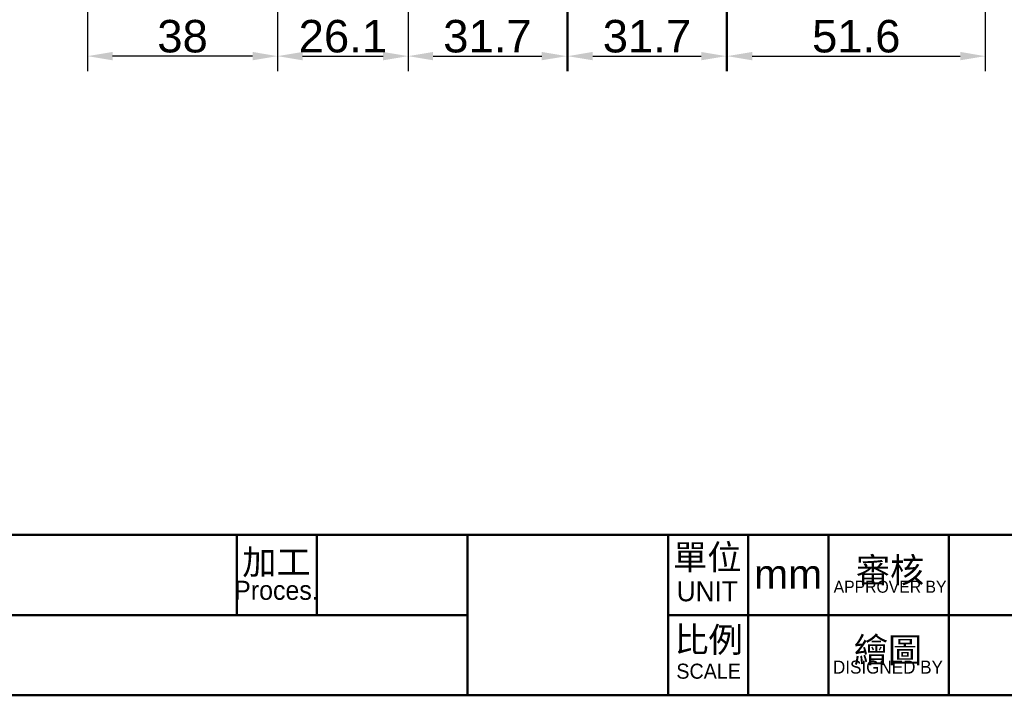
# Model space of a CAD drawing. Header units: millimetres. Extents: x 3106 to 3678, y 771 to 1172.
# Tile 2 of 5: x 3297 to 3494, y 771 to 906. Entities that reach past the tile are written whole.
import ezdxf

# ---------------------------------------------------------------- set-up
doc = ezdxf.new("R2010")
doc.units = ezdxf.units.MM
doc.layers.add('圖框', color=7, linetype='Continuous', lineweight=50)
doc.layers.add('標註2', color=3, linetype='Continuous', lineweight=13)
doc.styles.get("Standard").update_dxf_attribs({"font": 'arial.ttf'})
doc.styles.add('預設-ISO', font='arial.ttf')
doc.dimstyles.new('yuetai', dxfattribs={"dimtxt": 6.5, "dimasz": 5, "dimexe": 3, "dimexo": 3, "dimtad": 1, "dimdsep": 46, "dimtxsty": 'Standard', "dimcen": 0, "dimadec": 0, "dimazin": 0, "dimtfac": 1, "dimtmove": 0, "dimatfit": 3, "dimfxl": 1, "dimarcsym": 0})

# ---------------------------------------------------------------- blocks, each defined once
blk = doc.blocks.new('標題欄框 下標註')
at = {"layer": '圖框'}
for p, q in [((119.283, 89.91), (119.283, 81.91)), ((127.283, 89.91), (127.283, 81.91)), ((142.283, 89.91), (142.283, 73.91)), ((162.283, 89.91), (162.283, 73.91)), ((170.283, 89.91), (170.283, 73.91)), ((178.283, 89.91), (178.283, 73.91)), ((190.283, 89.91), (190.283, 73.91)), ((77.283, 81.91), (142.283, 81.91)), ((162.283, 81.91), (287.283, 81.91))]:
    blk.add_line(p, q, dxfattribs=at)
for points in [[(2.283, 89.91), (287.283, 89.91), (287.283, 273.91), (2.283, 273.91)], [(287.283, 89.91), (2.283, 89.91), (2.283, 73.91), (287.283, 73.91)]]:
    blk.add_lwpolyline(points, close=True, dxfattribs=at)
at = {"layer": '圖框', "color": 7, "char_height": 3.5, "attachment_point": 5, "style": '預設-ISO'}
for s, insert, width, line_spacing_factor in [('{\\fPMingLiU|b0|i0|c136|p18;\\H0.71429x;加工\\P\\fPMingLiU|b0|i0|c0|p18;\\H0.76x;Proces.}', (123.247, 85.936), 7.88691, 0.74878), ('\\f新細明體|b0|i0;\\H2.5000;單位\\P\\f新細明體|b0|i0;\\H2.0000;UNIT', (166.199, 86.103), 7.88691, 0.875), ('{\\fPMingLiU|b0|i0|c136|p18;\\H0.71429x;審核\\H0.8x;\\P\\fPMingLiU|b0|i0|c0|p18;\\H0.6x;APPROVER BY\\H2.6176x; }', (184.422, 85.891), 11.81677, 0.554526), ('\\f新細明體|b0|i0;\\H2.5000;比例\\P\\f新細明體|b0|i0;\\H1.5000;SCALE', (166.332, 78.13), 8.10918, 0.875), ('{\\fPMingLiU|b0|i0|c136|p18;\\H0.71429x;繪圖\\H0.8x;\\P\\fPMingLiU|b0|i0|c0|p18;\\H0.65x;DISIGNED BY\\H2.4567x; }', (184.21, 77.87), 11.79302, 0.554526)]:
    blk.add_mtext(s, dxfattribs=dict(at, insert=insert, width=width, line_spacing_factor=line_spacing_factor))
blk = doc.blocks.new('*D18')
at = {"layer": 'Defpoints', "color": 0, "transparency": 16777216}
for p in [(3375.02, 940.87), (3406.72, 940.87), (3406.72, 898.91)]:
    blk.add_point(p, dxfattribs=at)
at = {"layer": '標註2', "color": 0, "lineweight": -2, "transparency": 16777216}
for p, q in [((3375.02, 937.87), (3375.02, 895.91)), ((3406.72, 937.87), (3406.72, 895.91)), ((3380.02, 898.91), (3401.72, 898.91))]:
    blk.add_line(p, q, dxfattribs=at)
at = {"layer": '標註2', "color": 0, "transparency": 16777216}
for points in [[(3380.02, 899.75), (3380.02, 898.08), (3375.02, 898.91)], [(3401.72, 899.75), (3401.72, 898.08), (3406.72, 898.91)]]:
    blk.add_solid(points, dxfattribs=at)
at = {"layer": '標註2', "color": 0, "transparency": 16777216, "insert": (3390.87, 902.86), "char_height": 6.5, "attachment_point": 5}
blk.add_mtext('31.7', dxfattribs=at)
blk = doc.blocks.new('*D19')
at = {"layer": 'Defpoints', "color": 0, "transparency": 16777216}
for p in [(3348.92, 947.62), (3375.02, 940.87), (3375.02, 898.91)]:
    blk.add_point(p, dxfattribs=at)
at = {"layer": '標註2', "color": 0, "lineweight": -2, "transparency": 16777216}
for p, q in [((3348.92, 944.62), (3348.92, 895.91)), ((3375.02, 937.87), (3375.02, 895.91)), ((3353.92, 898.91), (3370.02, 898.91))]:
    blk.add_line(p, q, dxfattribs=at)
at = {"layer": '標註2', "color": 0, "transparency": 16777216}
for points in [[(3353.92, 899.75), (3353.92, 898.08), (3348.92, 898.91)], [(3370.02, 899.75), (3370.02, 898.08), (3375.02, 898.91)]]:
    blk.add_solid(points, dxfattribs=at)
at = {"layer": '標註2', "color": 0, "transparency": 16777216, "insert": (3361.97, 902.86), "char_height": 6.5, "attachment_point": 5}
blk.add_mtext('26.1', dxfattribs=at)
blk = doc.blocks.new('*D20')
at = {"layer": 'Defpoints', "color": 0, "transparency": 16777216}
for p in [(3310.92, 977.62), (3348.92, 947.62), (3310.92, 898.91)]:
    blk.add_point(p, dxfattribs=at)
at = {"layer": '標註2', "color": 0, "lineweight": -2, "transparency": 16777216}
for p, q in [((3310.92, 974.62), (3310.92, 895.91)), ((3348.92, 944.62), (3348.92, 895.91)), ((3343.92, 898.91), (3315.92, 898.91))]:
    blk.add_line(p, q, dxfattribs=at)
at = {"layer": '標註2', "color": 0, "transparency": 16777216}
for points in [[(3315.92, 899.75), (3315.92, 898.08), (3310.92, 898.91)], [(3343.92, 899.75), (3343.92, 898.08), (3348.92, 898.91)]]:
    blk.add_solid(points, dxfattribs=at)
at = {"layer": '標註2', "color": 0, "transparency": 16777216, "insert": (3329.92, 902.86), "char_height": 6.5, "attachment_point": 5}
blk.add_mtext('38', dxfattribs=at)
blk = doc.blocks.new('*D23')
at = {"layer": 'Defpoints', "color": 0, "transparency": 16777216}
for p in [(3406.92, 940.87), (3438.62, 940.87), (3438.62, 898.91)]:
    blk.add_point(p, dxfattribs=at)
at = {"layer": '標註2', "color": 0, "lineweight": -2, "transparency": 16777216}
for p, q in [((3406.92, 937.87), (3406.92, 895.91)), ((3438.62, 937.87), (3438.62, 895.91)), ((3411.92, 898.91), (3433.62, 898.91))]:
    blk.add_line(p, q, dxfattribs=at)
at = {"layer": '標註2', "color": 0, "transparency": 16777216}
for points in [[(3411.92, 899.75), (3411.92, 898.08), (3406.92, 898.91)], [(3433.62, 899.75), (3433.62, 898.08), (3438.62, 898.91)]]:
    blk.add_solid(points, dxfattribs=at)
at = {"layer": '標註2', "color": 0, "transparency": 16777216, "insert": (3422.77, 902.86), "char_height": 6.5, "attachment_point": 5}
blk.add_mtext('31.7', dxfattribs=at)
blk = doc.blocks.new('*D26')
at = {"layer": 'Defpoints', "color": 0, "transparency": 16777216}
for p in [(3438.82, 940.87), (3490.42, 940.87), (3490.42, 898.91)]:
    blk.add_point(p, dxfattribs=at)
at = {"layer": '標註2', "color": 0, "lineweight": -2, "transparency": 16777216}
for p, q in [((3438.82, 937.87), (3438.82, 895.91)), ((3490.42, 937.87), (3490.42, 895.91)), ((3443.82, 898.91), (3485.42, 898.91))]:
    blk.add_line(p, q, dxfattribs=at)
at = {"layer": '標註2', "color": 0, "transparency": 16777216}
for points in [[(3443.82, 899.75), (3443.82, 898.08), (3438.82, 898.91)], [(3485.42, 899.75), (3485.42, 898.08), (3490.42, 898.91)]]:
    blk.add_solid(points, dxfattribs=at)
at = {"layer": '標註2', "color": 0, "transparency": 16777216, "insert": (3464.62, 902.86), "char_height": 6.5, "attachment_point": 5}
blk.add_mtext('51.6', dxfattribs=at)

msp = doc.modelspace()

# ---------------------------------------------------------------- block references
at = {"layer": '圖框', "xscale": 2.005595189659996, "yscale": 2.005595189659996, "zscale": 2.005595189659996}
msp.add_blockref('標題欄框 下標註', (3101.507, 622.778), dxfattribs=at)

# ---------------------------------------------------------------- texts
at = {"layer": '圖框', "insert": (3450.993, 795.259), "char_height": 5.8474, "width": 15.93764, "attachment_point": 5, "style": '預設-ISO'}
msp.add_mtext('mm', dxfattribs=at)

# ---------------------------------------------------------------- dimensions: what is measured, and where the dimension line sits
at = {"layer": '標註2'}
for base, p1, p2, picture, middle in [((3310.919, 898.914), (3348.919, 947.615), (3310.919, 977.615), '*D20', (3329.919, 902.86)), ((3375.019, 898.914), (3348.919, 947.615), (3375.019, 940.865), '*D19', (3361.969, 902.858)), ((3406.719, 898.914), (3375.019, 940.865), (3406.719, 940.865), '*D18', (3390.869, 902.86)), ((3438.619, 898.914), (3406.919, 940.865), (3438.619, 940.865), '*D23', (3422.769, 902.86)), ((3490.419, 898.914), (3438.819, 940.865), (3490.419, 940.865), '*D26', (3464.619, 902.858))]:
    dim = msp.add_linear_dim(base=base, p1=p1, p2=p2, dimstyle='yuetai', dxfattribs=at)
    dim.commit()
    dim.dimension.update_dxf_attribs({"geometry": picture, "text_midpoint": middle})

doc.saveas('drawing.dxf')
